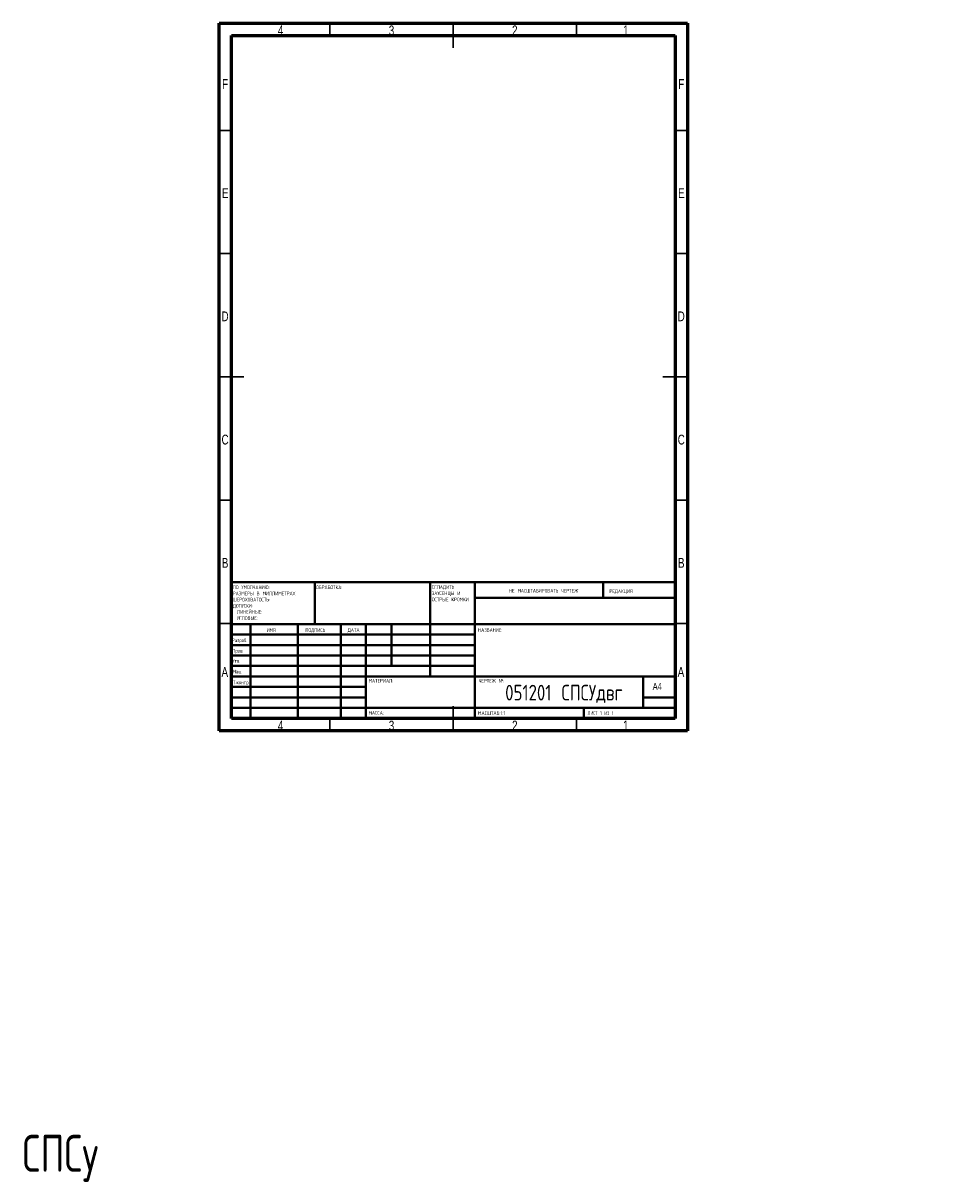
# Model space of a CAD drawing. Header units: millimetres. Extents: x -76 to 305, y -758 to 292.
# Tile 2 of 2: x -64 to 305, y -178 to 292. Entities that reach past the tile are written whole.
import ezdxf

# ---------------------------------------------------------------- set-up
doc = ezdxf.new("R2010")
doc.units = ezdxf.units.MM
doc.styles.add('SLDTEXTSTYLE0', font='TXT', dxfattribs={"width": 0.75, "bigfont": 'bigfont'})
doc.styles.add('SLDTEXTSTYLE1', font='TXT', dxfattribs={"width": 0.75})
doc.styles.add('SLDTEXTSTYLE2', font='TXT', dxfattribs={"width": 0.681818, "bigfont": 'bigfont'})
doc.styles.add('SLDTEXTSTYLE3', font='TXT', dxfattribs={"width": 0.7, "bigfont": 'bigfont'})

# ---------------------------------------------------------------- blocks, each defined once
blk = doc.blocks.new('SW_NOTE_0')
at = {"color": 0, "linetype": 'Continuous', "lineweight": 0, "char_height": 1.5, "attachment_point": 1, "style": 'SLDTEXTSTYLE0'}
for s, insert in [('\\M+18452\\M+18443\\M+1844C\\M+18440\\M+18444\\M+18449\\M+18453\\M+1845D', (0, 1.93)), ('\\M+18448\\M+18440\\M+18454\\M+18452\\M+18445\\M+1844E\\M+18457\\M+1845C \\M+18449', (0, -0.57)), ('\\M+1844F\\M+18452\\M+18453\\M+18451\\M+1845C\\M+18445 \\M+1844B\\M+18451\\M+1844F\\M+1844D\\M+1844B\\M+18449', (0, -3.07))]:
    blk.add_mtext(s, dxfattribs=dict(at, insert=insert))
blk = doc.blocks.new('SW_NOTE_1')
at = {"color": 0, "linetype": 'Continuous', "lineweight": 0, "char_height": 1.5, "attachment_point": 1, "style": 'SLDTEXTSTYLE0'}
for s, insert in [('\\M+18450\\M+1844F \\M+18454\\M+1844D\\M+1844F\\M+1844C\\M+18458\\M+18440\\M+1844E\\M+18449\\M+1845F:', (0, 1.93)), ('\\M+18451\\M+18440\\M+18448\\M+1844D\\M+18445\\M+18451\\M+1845C \\M+18442 \\M+1844D\\M+18449\\M+1844C\\M+1844C\\M+18449\\M+1844D\\M+18445\\M+18453\\M+18451\\M+18440\\M+18456', (0, -0.57)), ('\\M+18459\\M+18445\\M+18451\\M+1844F\\M+18456\\M+1844F\\M+18442\\M+18440\\M+18453\\M+1844F\\M+18452\\M+18453\\M+1845D:', (0, -3.07)), ('\\M+18444\\M+1844F\\M+18450\\M+18454\\M+18452\\M+1844B\\M+18449:', (0, -5.57)), ('\\M+1844C\\M+18449\\M+1844E\\M+18445\\M+1844A\\M+1844E\\M+1845C\\M+18445:', (1.69, -8.07)), ('\\M+18454\\M+18443\\M+1844C\\M+1844F\\M+18442\\M+1845C\\M+18445:', (1.69, -10.57))]:
    blk.add_mtext(s, dxfattribs=dict(at, insert=insert))

msp = doc.modelspace()

# ---------------------------------------------------------------- linework, layer by layer
at = {"color": 7, "linetype": 'Continuous', "lineweight": 60}
for p, q in [((15, 5), (15, 292)), ((15, 292), (205, 292)), ((205, 292), (205, 5)), ((20, 10), (20, 287)), ((20, 287), (200, 287)), ((200, 287), (200, 10)), ((200, 10), (20, 10)), ((205, 5), (15, 5))]:
    msp.add_line(p, q, dxfattribs=at)
at = {"color": 7, "linetype": 'Continuous', "lineweight": 30}
for p, q in [((60, 287), (60, 292)), ((110, 287), (110, 292)), ((110, 292), (110, 282)), ((160, 287), (160, 292)), ((20, 248.5), (15, 248.5)), ((200, 248.5), (205, 248.5)), ((20, 198.5), (15, 198.5)), ((200, 198.5), (205, 198.5)), ((20, 148.5), (15, 148.5)), ((15, 148.5), (25, 148.5)), ((205, 148.5), (195, 148.5)), ((200, 148.5), (205, 148.5)), ((20, 98.5), (15, 98.5)), ((200, 98.5), (205, 98.5)), ((20, 48.5), (15, 48.5)), ((200, 48.5), (205, 48.5)), ((110, 5), (110, 15)), ((60, 10), (60, 5)), ((110, 10), (110, 5)), ((160, 10), (160, 5))]:
    msp.add_line(p, q, dxfattribs=at)
at = {"color": 7, "linetype": 'Continuous', "lineweight": 40}
for p, q in [((20, 65.25), (200, 65.25)), ((20, 65.25), (20, 10)), ((53.8, 48.25), (53.8, 65.25)), ((100.6, 65.25), (100.6, 27)), ((118.8, 65.25), (118.8, 10)), ((170.8, 58.88), (170.8, 65.25)), ((200, 58.88), (118.8, 58.88)), ((200, 48.25), (20, 48.25)), ((27.8, 48.25), (27.8, 10)), ((46.99, 48.25), (46.99, 10)), ((64.4, 48.25), (64.4, 10)), ((74.6, 10), (74.6, 48.25)), ((85, 31.25), (85, 48.25)), ((118.8, 44), (20, 44)), ((118.8, 39.75), (20, 39.75)), ((118.8, 35.5), (20, 35.5)), ((118.8, 31.25), (20, 31.25)), ((74.6, 27), (20, 27)), ((74.6, 27), (200, 27)), ((187, 14.25), (187, 27)), ((74.6, 22.75), (20, 22.75)), ((74.6, 18.5), (20, 18.5)), ((20, 14.25), (200, 14.25)), ((163, 10), (163, 14.25)), ((200, 18.5), (187, 18.5))]:
    msp.add_line(p, q, dxfattribs=at)

# ---------------------------------------------------------------- block references
at = {"color": 7, "linetype": 'Continuous', "lineweight": 0}
for name, p in [('SW_NOTE_1', (20.59, 61.99)), ('SW_NOTE_0', (101.31, 62.07))]:
    msp.add_blockref(name, p, dxfattribs=at)

# ---------------------------------------------------------------- texts
for s, insert, char_height, attachment_point, style in [('4', (39.96, 291.06), 3.97, 2, 'SLDTEXTSTYLE1'), ('3', (84.96, 291.06), 3.97, 2, 'SLDTEXTSTYLE1'), ('2', (134.96, 291.06), 3.97, 2, 'SLDTEXTSTYLE1'), ('1', (179.96, 291.06), 3.97, 2, 'SLDTEXTSTYLE1'), ('F', (17.46, 269.31), 3.97, 2, 'SLDTEXTSTYLE1'), ('F', (202.46, 269.31), 3.97, 2, 'SLDTEXTSTYLE1'), ('E', (17.51, 225.06), 3.97, 2, 'SLDTEXTSTYLE1'), ('E', (202.51, 225.06), 3.97, 2, 'SLDTEXTSTYLE1'), ('D', (17.45, 175.06), 3.97, 2, 'SLDTEXTSTYLE1'), ('D', (202.45, 175.06), 3.97, 2, 'SLDTEXTSTYLE1'), ('C', (17.46, 125.06), 3.97, 2, 'SLDTEXTSTYLE1'), ('C', (202.46, 125.06), 3.97, 2, 'SLDTEXTSTYLE1'), ('B', (17.47, 75.06), 3.97, 2, 'SLDTEXTSTYLE1'), ('B', (202.47, 75.06), 3.97, 2, 'SLDTEXTSTYLE1'), ('\\M+1844F\\M+18441\\M+18451\\M+18440\\M+18441\\M+1844F\\M+18453\\M+1844B\\M+18440:', (54.37, 63.92), 1.5, 1, 'SLDTEXTSTYLE0'), ('\\M+1844E\\M+18445 \\M+1844D\\M+18440\\M+18452\\M+18459\\M+18453\\M+18440\\M+18441\\M+18449\\M+18451\\M+1844F\\M+18442\\M+18440\\M+18453\\M+1845D \\M+18458\\M+18445\\M+18451\\M+18453\\M+18445\\M+18447', (132.61, 62.53), 1.5, 1, 'SLDTEXTSTYLE0'), ('\\M+18451\\M+18445\\M+18444\\M+18440\\M+1844B\\M+18457\\M+18449\\M+18460', (173.33, 62.33), 1.5, 1, 'SLDTEXTSTYLE0'), ('\\M+18451\\M+18470\\M+18478\\M+18482\\M+18470\\M+18471.', (20.21, 42.43), 1.5, 1, 'SLDTEXTSTYLE0'), ('\\M+18449\\M+1844D\\M+18460', (34.32, 46.5), 1.5, 1, 'SLDTEXTSTYLE0'), ('\\M+18450\\M+1844F\\M+18444\\M+18450\\M+18449\\M+18452\\M+1845D', (50.03, 46.56), 1.5, 1, 'SLDTEXTSTYLE0'), ('\\M+18444\\M+18440\\M+18453\\M+18440', (67.21, 46.58), 1.5, 1, 'SLDTEXTSTYLE0'), ('\\M+1844E\\M+18440\\M+18448\\M+18442\\M+18440\\M+1844E\\M+18449\\M+18445:', (120.07, 46.58), 1.5, 1, 'SLDTEXTSTYLE0'), ('\\M+18450\\M+18482\\M+18480\\M+18472.', (20.41, 38.15), 1.5, 1, 'SLDTEXTSTYLE0'), ('\\M+18454\\M+18484\\M+18472.', (20.4, 34.06), 1.5, 1, 'SLDTEXTSTYLE0'), ('A', (17.34, 30.81), 3.97, 2, 'SLDTEXTSTYLE1'), ('\\M+1844D\\M+18470\\M+1848A.', (20.46, 29.73), 1.5, 1, 'SLDTEXTSTYLE0'), ('A', (202.34, 30.81), 3.97, 2, 'SLDTEXTSTYLE1'), ('051201 \\M+18452\\M+18450\\M+18452\\M+18454\\M+18474\\M+18472\\M+18473', (154.85, 23.61), 6.35, 2, 'SLDTEXTSTYLE0'), ('\\M+18453.\\M+1847B\\M+18480\\M+1847E\\M+18484\\M+18482', (20.67, 25.35), 1.5, 1, 'SLDTEXTSTYLE0'), ('\\M+1844D\\M+18440\\M+18453\\M+18445\\M+18451\\M+18449\\M+18440\\M+1844C:', (75.65, 25.99), 1.5, 1, 'SLDTEXTSTYLE0'), ('\\M+18458\\M+18445\\M+18451\\M+18453\\M+18445\\M+18447 \\M+18782:', (120.37, 25.99), 1.5, 1, 'SLDTEXTSTYLE0'), ('A4', (190.87, 24.41), 2.91, 1, 'SLDTEXTSTYLE1'), ('\\M+1844D\\M+18440\\M+18452\\M+18452\\M+18440:', (75.62, 12.95), 1.4986, 1, 'SLDTEXTSTYLE0'), ('\\M+1844D\\M+18440\\M+18452\\M+18459\\M+18453\\M+18440\\M+18441:1:1', (120.07, 12.9), 1.5, 1, 'SLDTEXTSTYLE0'), ('\\M+1844C\\M+18449\\M+18452\\M+18453 1 \\M+18449\\M+18448 1', (164.48, 12.9), 1.5, 1, 'SLDTEXTSTYLE2'), ('4', (39.96, 9.06), 3.97, 2, 'SLDTEXTSTYLE1'), ('3', (84.96, 9.06), 3.97, 2, 'SLDTEXTSTYLE1'), ('2', (134.96, 9.06), 3.97, 2, 'SLDTEXTSTYLE1'), ('1', (179.96, 9.06), 3.97, 2, 'SLDTEXTSTYLE1'), ('\\M+18452\\M+18450\\M+18452\\M+18485', (-64.74, -158.94), 15, 1, 'SLDTEXTSTYLE3')]:
    msp.add_mtext(s, dxfattribs=dict(at, insert=insert, char_height=char_height, attachment_point=attachment_point, style=style))

doc.saveas('drawing.dxf')
